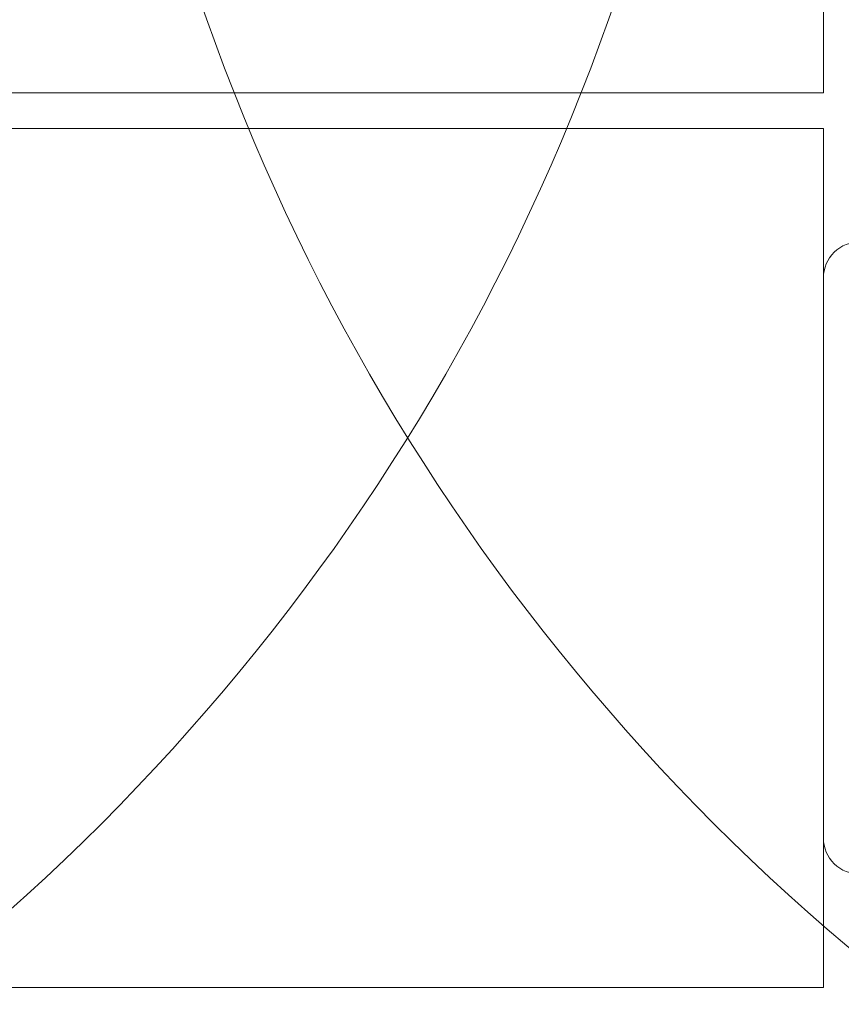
# Model space of a CAD drawing. Header units: millimetres. Extents: x -226731 to 126254, y -16359 to 60195.
# Tile 113 of 256: x -159209 to -158635, y 10775 to 11462. Entities that reach past the tile are written whole.
import ezdxf

# ---------------------------------------------------------------- set-up
doc = ezdxf.new("R2010")
doc.units = ezdxf.units.MM
doc.header["$LTSCALE"] = 0.1
doc.header["$MEASUREMENT"] = 0
doc.layers.get('0').update_dxf_attribs({"lineweight": 5})
for name, color, linetype, lineweight in [('0_CCE_ FF_SIDE WALL SPRINKLER', 6, 'Continuous', 0), ('FURNITURE', 36, 'Continuous', 9), ('SPRINKLER COVERAGE AREA', 1, 'Continuous', 9)]:
    doc.layers.add(name, color=color, linetype=linetype, lineweight=lineweight)
doc.layers.add('FIRE FIGHTING SERVICES', color=5, linetype='Continuous')

# ---------------------------------------------------------------- blocks, each defined once
blk = doc.blocks.new('A$Cd41b3340')
h = blk.add_hatch()
h.set_pattern_fill('DOTS', color=8, scale=375, angle=270)
h.paths.add_polyline_path([(-470, -325, 0.421994), (-494.99, -350.66), (-486.12, -685.66, 0.406475), (-461.13, -709.99), (-138.86, -709.99, 0.406487), (-113.87, -685.66), (-105.01, -350.66, 0.421983), (-130, -325)])
h.paths.add_polyline_path([(-461.13, 709.99, 0.406475), (-486.12, 685.66), (-494.99, 350.66, 0.421994), (-470, 325), (-130, 325, 0.421983), (-105.01, 350.66), (-113.87, 685.66, 0.406487), (-138.86, 709.99)])
at = {"color": 8}
blk.add_lwpolyline([(0, -300), (-600, -300), (-600, 300), (0, 300)], close=True, dxfattribs=at)
blk.add_lwpolyline([(-510.46, -710.66), (-520.67, -325.66, -0.421994), (-495.67, -300), (-104.33, -300, -0.421983), (-79.33, -325.66), (-89.52, -710.66, -0.406487), (-114.51, -734.99), (-485.47, -734.99, -0.406475)], format="xyb", close=True, dxfattribs=at)
blk = doc.blocks.new('A$C2AD535C3')
at = {"layer": 'SPRINKLER COVERAGE AREA', "color": 1}
blk.add_circle((0, 0), 2500, dxfattribs=at)
blk = doc.blocks.new('G$C3584CA52')
at = {"layer": '0_CCE_ FF_SIDE WALL SPRINKLER', "color": 240, "xscale": -0.6, "yscale": 0.6, "zscale": 0.6}
for p in [(2806.02, -9259), (5355.33, -9259)]:
    blk.add_blockref('A$C2AD535C3', p, dxfattribs=at)

msp = doc.modelspace()

# ---------------------------------------------------------------- block references
at = {"layer": 'FIRE FIGHTING SERVICES'}
msp.add_blockref('G$C3584CA52', (-163018.33, 21220.5), dxfattribs=at)
at = {"layer": 'FURNITURE', "color": 8, "xscale": -1, "rotation": 90}
msp.add_blockref('A$Cd41b3340', (-158947.2, 11411.43), dxfattribs=at)
at = {"layer": 'FURNITURE', "color": 8, "rotation": 90.00000000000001}
msp.add_blockref('A$Cd41b3340', (-158947.2, 11386.43), dxfattribs=at)

doc.saveas('drawing.dxf')
